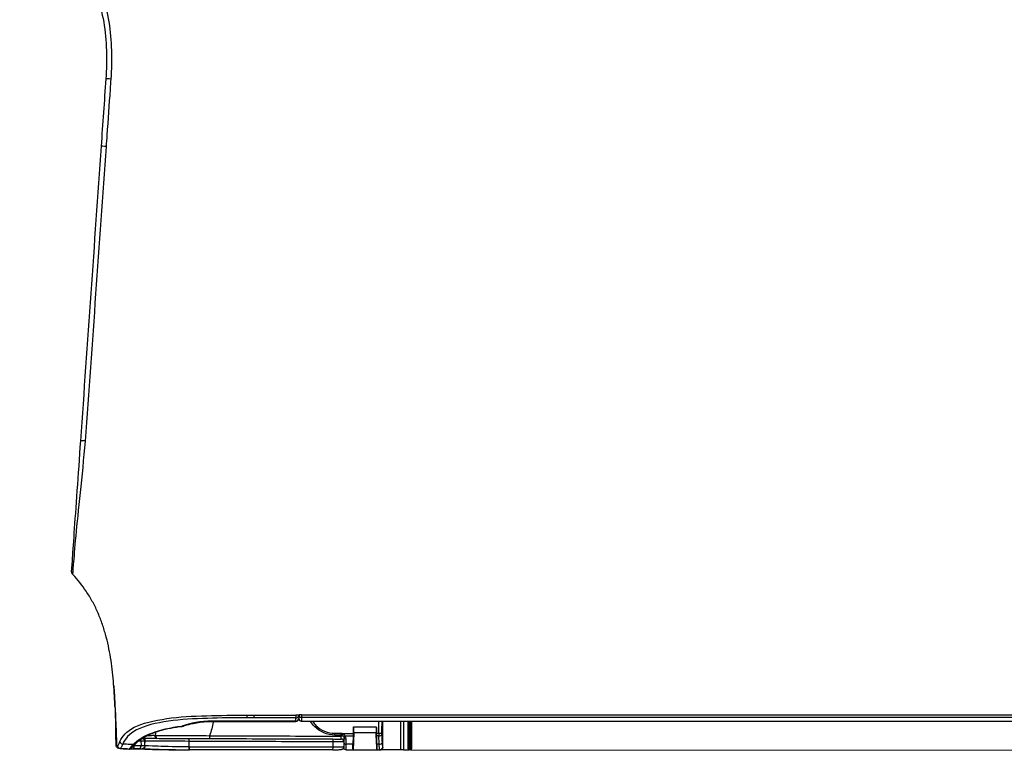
# Model space of a CAD drawing. Header units: millimetres. Extents: x -424979 to 718034, y -72486 to 344972.
# Tile 71 of 256: x 368811 to 369223, y 40235 to 40543. Entities that reach past the tile are written whole.
import ezdxf
from ezdxf import colors
from ezdxf.entities.mleader import LeaderData, LeaderLine
from ezdxf.math import Vec2, Vec3
from ezdxf.xclip import XClip

# ---------------------------------------------------------------- set-up
doc = ezdxf.new("R2010")
doc.units = ezdxf.units.MM
doc.header["$MEASUREMENT"] = 0
doc.header["$XCLIPFRAME"] = 0
doc.layers.add('0100_001_6_0_Nr_pióra__1', color=7, linetype='Continuous', lineweight=13)
doc.layers.add('IS_KLIM Opis_Średnice', color=7, linetype='Continuous', lineweight=9)
doc.layers.add('IS_KLIM_urządzenia', color=3, linetype='Continuous')
doc.layers.add('Rysunki i obrazki', color=7, linetype='Continuous')
picture_1 = doc.add_image_def('image6.tif', size_in_pixel=(4960, 3507))

# ---------------------------------------------------------------- blocks, each defined once
blk = doc.blocks.new('Rysunek_6_6', base_point=(-286891.41, 45461))
at = {"layer": '0100_001_6_0_Nr_pióra__1', "color": 7, "lineweight": 13}
image = blk.add_image(picture_1, insert=(-308193.9, 31055.98), size_in_units=(41994.67, 29692.6), rotation=-1.195405, dxfattribs=at)
image.set_boundary_path([(-0.5, -0.5), (4959.5, 3506.5)])
blk = doc.blocks.new('G$CFEA986A8')
at = {"layer": 'IS_KLIM_urządzenia', "linetype": 'Continuous'}
for p, q in [((902.57, 201.14), (563.89, 201.26)), ((902.37, 200.15), (902.37, 200.94)), ((902.57, 201.14), (902.77, 201.14)), ((902.57, 201.14), (902.57, 200.15)), ((903.79, 201.14), (902.77, 201.14)), ((902.77, 200.15), (902.77, 201.14)), ((902.97, 200.94), (902.97, 200.15)), ((908.45, 201.14), (907.89, 201.14)), ((912.52, 201.14), (908.47, 201.14)), ((912.52, 201.14), (912.37, 198.14)), ((912.55, 201.14), (912.52, 201.14)), ((913.83, 201.14), (912.55, 201.14)), ((914.13, 200.84), (914.13, 199.99)), ((902.37, 196.17), (902.37, 200.15)), ((902.57, 200.15), (902.57, 196.17)), ((902.77, 200.15), (902.57, 200.15)), ((902.78, 196.17), (902.77, 200.15)), ((902.97, 200.15), (902.98, 196.17)), ((908.01, 200.14), (908.41, 200.14)), ((912.56, 198.77), (912.59, 200.14)), ((912.59, 200.14), (913.83, 200.14)), ((913.83, 199.19), (913.83, 200.14)), ((914.13, 199.99), (914.13, 199.04)), ((921.53, 196.12), (921.53, 196.17)), ((921.53, 195.01), (921.53, 195.46))]:
    blk.add_line(p, q, dxfattribs=at)
at = {"layer": 'IS_KLIM_urządzenia', "linetype": 'Continuous', "extrusion": (0, 0, -1)}
for centre, radius, start, end in [((-902.57, 200.94), 0.2, 0.06, 90), ((-902.77, 200.94), 0.2, 90, 179.94), ((-913.83, 200.84), 0.3, 90, 180), ((-949.35, 200.44), 0.5, 357.7297, 89), ((-914.63, 199.19), 0.8, 328.4419, 0), ((-949.38, 199.62), 0.5, 270.2, 357.9509), ((-914.63, 199.04), 0.5, 328.4419, 360)]:
    blk.add_arc(centre, radius, start, end, dxfattribs=at)
at = {"layer": 'IS_KLIM_urządzenia', "linetype": 'Continuous', "extrusion": (1.00954e-06, -2.82004e-16, 1)}
blk.add_arc((953.43, 198.1, 0), 0.5, 336.3033, 1.7827, dxfattribs=at)
at = {"layer": 'IS_KLIM_urządzenia', "linetype": 'Continuous', "extrusion": (1.60164e-27, -6.12303e-17, -1)}
blk.add_arc((-921.53, 195.67), 0.5, 90, 180, dxfattribs=at)
at = {"layer": 'IS_KLIM_urządzenia', "linetype": 'Continuous'}
blk.add_arc((922.53, 195.67), 0.5, 90, 180, dxfattribs=at)
for centre, major_axis, ratio, start_param, end_param in [((907.89, 200.64), (0, -0.5), 0.996195, 3.141593, 4.711612), ((916.08, 200.61), (0, -0.5), 0.034873, 3.089201, 4.710644), ((941.09, 200.61), (0, -0.5), 0.034873, 3.089633, 4.710644), ((941.13, 200.61), (0, 0.5), 0.034873, 6.231234, 7.852245), ((949.95, 200.45), (0.009, -0.5), 0.86661, 3.141593, 4.730312), ((951.12, 200.47), (0.009, -0.5), 0.866632, 3.141593, 4.730968), ((951.61, 200.49), (-0.144, 0.479), 0.997743, 5.938151, 6.276421), ((953.13, 200.41), (0.026, 0.499), 0.9983, 4.780824, 6.283185), ((902.57, 200.15), (-0.2, 0), 0.005236, 4.712394, 6.283185), ((902.77, 200.15), (-0.2, 0), 0.005236, 3.141593, 4.712397), ((908.01, 199.89), (-0.499, -0.025), 0.499537, 4.687551, 6.182407), ((913.83, 199.99), (-0.3, 0), 0.500503, 3.141593, 4.742589), ((913.83, 199.04), (-0.3, 0), 0.500503, 3.141593, 4.742589), ((914.63, 199.71), (0.5, 0), 0.97477, 3.141593, 4.707041), ((914.65, 199.74), (-0.002, -0.5), 0.988846, 4.715581, 6.283185), ((916.08, 199.73), (-0.002, -0.5), 0.034879, 4.710765, 6.283185), ((941.17, 199.65), (-0.002, -0.5), 0.034879, 4.710765, 6.283185), ((946.76, 198.64), (0.002, 0.49), 0.738248, 4.644813, 6.283185), ((949.98, 199.62), (-0.002, -0.5), 0.86639, 4.745476, 5.27577), ((950.87, 199.75), (-0.375, 0.331), 0.874767, 5.323694, 7.085331), ((952.71, 199.67), (-0.457, 0.203), 0.909388, 3.595277, 5.050644), ((908.08, 198.46), (-0.499, -0.025), 0.499537, 4.687551, 6.182407), ((908.08, 198.21), (-0.5, 0), 0.001724, 4.74727, 6.195919), ((913.95, 198.62), (-0.256, -0.157), 0.454954, 3.141593, 4.474043), ((914.63, 198.74), (0.5, 0), 0.003693, 3.75529, 4.703662), ((914.41, 198.27), (0.084, 0.288), 0.033955, 0, 1.578937), ((914.63, 198.24), (0, -0.3), 0.034873, 3.141593, 4.710644), ((915.73, 198.24), (0, -0.3), 0.034873, 3.141593, 4.710644), ((921.53, 195.67), (-0.5, 0), 0.894842, 3.141593, 4.712389), ((922.53, 195.67), (0.5, 0), 0.910452, 1.566816, 3.141593), ((922.53, 195.67), (0, 0.5), 0.009623, 5.856747, 6.283185), ((937.19, 195.67), (0, 0.5), 0.010876, 5.85437, 6.283185), ((942.41, 196.53), (0.154, -0.476), 0.571177, 2.610999, 3.141593), ((942.41, 196.53), (-0.055, 0.497), 0.256635, 5.838948, 6.28321), ((921.53, 195.01), (-0.5, 0), 0.894842, 3.141593, 4.712389), ((921.53, 195.01), (-0.5, 0), 0.001524, 1.570796, 3.141593), ((922.53, 195.11), (0.5, 0), 0.910238, 1.566572, 3.141593), ((922.53, 195.11), (0.5, 0), 0.001837, 3.141593, 4.717362), ((922.53, 195.11), (0.001, 0.5), 0.004977, 4.710563, 5.856245), ((954.69, 84.17), (-0.998, 0.07), 0.023762, 1.636562, 3.141593)]:
    blk.add_ellipse(centre, major_axis=major_axis, ratio=ratio, start_param=start_param, end_param=end_param, dxfattribs=at)
at = {"layer": 'IS_KLIM_urządzenia', "linetype": 'Continuous', "extrusion": (0, 0, -1)}
for centre, major_axis, ratio, start_param, end_param in [((912.44, 199.14), (-0.11, -2), 0.052397, 3.13883, 4.18571), ((913.83, 199.14), (0, -2), 0.005231, 2.094713, 3.141593)]:
    blk.add_ellipse(centre, major_axis=major_axis, ratio=ratio, start_param=start_param, end_param=end_param, dxfattribs=at)
at = {"layer": 'IS_KLIM_urządzenia', "linetype": 'Continuous'}
for points, degree in [([(903.79, 201.14), (903.95, 201.14), (904.1, 201.14), (904.26, 201.14)], 3), ([(903.79, 196.17), (903.79, 197.83), (903.79, 199.49), (903.79, 201.14)], 3), ([(904.26, 201.14), (904.26, 199.49), (904.26, 197.83), (904.26, 196.17)], 3), ([(907.88, 201.14), (907.89, 201.14), (907.89, 201.14), (907.89, 201.14)], 3), ([(908.47, 201.14), (908.46, 201.14), (908.45, 201.14), (908.45, 201.14)], 3), ([(908.62, 198.14), (908.57, 199.14), (908.52, 200.14), (908.47, 201.14)], 3), ([(916.08, 201.11), (924.42, 201.11), (932.75, 201.11), (941.09, 201.11)], 3), ([(951.64, 200.99), (951.56, 200.97), (951.29, 200.69), (950.89, 200.21)], 3), ([(951.53, 200.98), (951.42, 200.97), (951.28, 200.97), (951.11, 200.97)], 3), ([(951.65, 200.98), (951.47, 200.97)], 1), ([(951.65, 200.99), (951.65, 200.99), (951.64, 200.99), (951.64, 200.99)], 3), ([(951.87, 200.98), (951.87, 200.98), (951.87, 200.98), (951.87, 200.98)], 3), ([(951.88, 200.98), (952.37, 200.96), (952.87, 200.93), (953.37, 200.9)], 3), ([(952.73, 200.13), (952.95, 200.65), (953.08, 200.92), (953.16, 200.91)], 3), ([(953.38, 200.9), (953.63, 200.89), (953.84, 200.67), (953.85, 200.42)], 3), ([(907.4, 200.64), (907.39, 200.64), (907.39, 200.64), (907.39, 200.64)], 3), ([(907.39, 200.64), (907.39, 199.15), (907.39, 197.66), (907.39, 196.17)], 3), ([(908.41, 200.14), (908.42, 199.66), (908.43, 199.17), (908.44, 198.69)], 3), ([(914.13, 200.54), (914.13, 200.36), (914.13, 200.17), (914.13, 199.99)], 3), ([(914.65, 199.24), (914.64, 199.24), (914.63, 199.24), (914.63, 199.23)], 3), ([(916.07, 199.74), (916.07, 200.03), (916.07, 200.32), (916.07, 200.62)], 3), ([(941.07, 200.62), (941.08, 200.62), (941.1, 200.62), (941.11, 200.62)], 3), ([(950.89, 200.21), (949.55, 198.7), (946.42, 197.44), (942.41, 196.99)], 3), ([(948.85, 200.42), (948.86, 200.19), (948.87, 199.97), (948.87, 199.74)], 3), ([(948.88, 199.6), (948.88, 199.6), (949.11, 199.6), (949.55, 199.6)], 3), ([(949.55, 199.6), (949.68, 199.6), (949.82, 199.6), (949.95, 199.6)], 3), ([(953.63, 200.42), (953.55, 200.42), (953.42, 200.17), (953.2, 199.67)], 3), ([(953.78, 200.42), (953.74, 200.42), (953.73, 200.42), (953.63, 200.42)], 3), ([(907.58, 196.17), (907.58, 196.85), (907.59, 197.53), (907.59, 198.21)], 3), ([(908.07, 198.21), (908.07, 197.53), (908.07, 196.85), (908.07, 196.17)], 3), ([(908.46, 198.19), (908.33, 198.19), (908.2, 198.2), (908.07, 198.21)], 3), ([(908.08, 198.71), (908.2, 198.7), (908.32, 198.69), (908.44, 198.69)], 3), ([(914.4, 198.27), (913.78, 198.27), (913.16, 198.27), (912.54, 198.27)], 3), ([(912.56, 198.77), (913.02, 198.77), (913.48, 198.77), (913.94, 198.77)], 3), ([(914.13, 198.74), (914.13, 198.82), (914.13, 198.91), (914.13, 198.98)], 3), ([(914.62, 198.24), (914.55, 198.24), (914.47, 198.25), (914.4, 198.27)], 3), ([(914.49, 198.56), (914.54, 198.54), (914.59, 198.54), (914.63, 198.54)], 3), ([(936.94, 196.3), (937.09, 197.09), (937.3, 197.88), (937.59, 198.66)], 3), ([(937.59, 198.66), (937.59, 198.66), (937.59, 198.66), (937.59, 198.66)], 3), ([(947, 198.6), (946.98, 198.42), (946.96, 198.23), (946.95, 198.04)], 3), ([(947.09, 198.59), (947.05, 198.6), (947.01, 198.6), (946.96, 198.61)], 3), ([(953.9, 198.93), (953.92, 198.4), (953.94, 197.87), (953.95, 197.34)], 3), ([(772.5, 196.17), (822.17, 196.17), (871.85, 196.17), (921.53, 196.17)], 3), ([(922.03, 195.11), (922.03, 195.29), (922.03, 195.48), (922.03, 195.67)], 3), ([(942.26, 197.01), (940.8, 196.54), (939.06, 196.17), (937.19, 196.17)], 3), ([(937.19, 196.13), (939.13, 196.13), (940.91, 196.5), (942.41, 196.99)], 3), ([(942.26, 197.01), (941.32, 196.71), (940.35, 196.47), (939.34, 196.33)], 3), ([(954.08, 193.57), (954.03, 194.82), (953.99, 196.07), (953.96, 197.32)], 3), ([(922.03, 195.1), (922.03, 195.07), (922.03, 195.04), (922.03, 195.01)], 3), ([(922.53, 195.56), (924.95, 195.55), (927.37, 195.55), (929.79, 195.53)], 3), ([(929.79, 195.08), (927.37, 195.09), (924.95, 195.1), (922.53, 195.1)], 3), ([(929.79, 195.53), (929.79, 195.45), (929.79, 195.27), (929.79, 195.08)], 3), ([(929.79, 195.53), (930.21, 195.53), (930.63, 195.53), (931.05, 195.53)], 3), ([(931.05, 195.07), (931.04, 195.07), (931.03, 195.07), (931.02, 195.07)], 3), ([(954.08, 193.57), (954.08, 193.49), (954.09, 193.42), (954.09, 193.34)], 3), ([(957.65, 175.95), (957.61, 176.03), (957.57, 176.11), (957.53, 176.2)], 3), ([(961.41, 170.57), (961.6, 170.37), (961.7, 170.09), (961.68, 169.81)], 3), ([(959.21, 147.27), (958, 130.15), (956.79, 113.02), (955.58, 95.9)], 3), ([(956.51, 95.85), (957.7, 112.97), (958.9, 130.09), (960.1, 147.21)], 3), ([(955.58, 95.9), (956.08, 95.86), (956.51, 95.84), (956.51, 95.85)], 3), ([(955.68, 84.1), (955.96, 88.01), (956.23, 91.93), (956.51, 95.85)], 3)]:
    blk.add_open_spline(points, degree=degree, dxfattribs=at)
for points, knots in [([(904.26, 201.14), (905.3, 201.14), (906.35, 201.14), (907.41, 201.14), (907.42, 201.14), (907.59, 201.14), (907.74, 201.14), (907.88, 201.14)], [0, 0, 0, 0, 0.863472, 0.863472, 0.877231, 0.877231, 1, 1, 1, 1]), ([(907.39, 200.64), (907.39, 200.7), (907.4, 200.75), (907.43, 200.86), (907.46, 200.91), (907.53, 201), (907.57, 201.04), (907.67, 201.09), (907.72, 201.12), (907.81, 201.14), (907.85, 201.14), (907.88, 201.14)], [0, 0, 0, 0, 0.21439, 0.21439, 0.428764, 0.428764, 0.643392, 0.643392, 0.858543, 0.858543, 1, 1, 1, 1]), ([(907.89, 201.14), (907.91, 201.14), (907.92, 201.1), (907.95, 200.95), (907.96, 200.84), (907.99, 200.55), (908, 200.35), (908.01, 200.14)], [0, 0, 0, 0, 0.323073, 0.323073, 0.646292, 0.646292, 1, 1, 1, 1]), ([(908.41, 200.14), (908.41, 200.33), (908.4, 200.51), (908.41, 200.8), (908.41, 200.92), (908.42, 201.09), (908.44, 201.14), (908.45, 201.14)], [0, 0, 0, 0, 0.320954, 0.320954, 0.641904, 0.641904, 1, 1, 1, 1]), ([(916.08, 201.11), (915.92, 201.11), (915.58, 201.11), (915.09, 201.1), (914.76, 201.08), (914.6, 201.05), (914.48, 201.03), (914.36, 200.97), (914.25, 200.87), (914.17, 200.73), (914.13, 200.61), (914.14, 200.54), (914.14, 200.54)], [0, 0, 0, 0, 0.161926, 0.367066, 0.579486, 0.703061, 0.770747, 0.816557, 0.869414, 0.929709, 0.994845, 1, 1, 1, 1]), ([(948.84, 201.02), (948.83, 201.02), (948.3, 201.03), (947.14, 201.07), (945.21, 201.1), (943.52, 201.11), (942.31, 201.11), (941.7, 201.11), (941.39, 201.11), (941.22, 201.11), (941.13, 201.11), (941.09, 201.11)], [0, 0, 0, 0, 0.004945, 0.253708, 0.502472, 0.751236, 0.875618, 0.937809, 0.968905, 0.984452, 1, 1, 1, 1]), ([(949.34, 200.94), (949.35, 200.94), (948.46, 200.96), (945.43, 201.07), (943.32, 201.12), (941.13, 201.11)], [0, 0, 0, 0, 0.5, 0.5, 1, 1, 1, 1]), ([(948.84, 201.02), (949.2, 201), (949.92, 200.98), (950.51, 200.96), (950.78, 200.96), (950.82, 200.96)], [0, 0, 0, 0, 0.463265, 0.920562, 1, 1, 1, 1]), ([(949.94, 200.95), (949.78, 200.94), (949.65, 200.94), (949.41, 200.94), (949.34, 200.94), (949.34, 200.94)], [0, 0, 0, 0, 0.405495, 0.405495, 1, 1, 1, 1]), ([(951.11, 200.97), (951.05, 200.97), (951, 200.97), (950.61, 200.96), (950.27, 200.95), (949.94, 200.95)], [0, 0, 0, 0, 0.140287, 0.140287, 1, 1, 1, 1]), ([(951.47, 200.97), (951.44, 200.96), (951.35, 200.93), (951.24, 200.85), (951.05, 200.69), (950.79, 200.42), (950.54, 200.13), (950.49, 200.07)], [0, 0, 0, 0, 0.055654, 0.152218, 0.398919, 0.883415, 1, 1, 1, 1]), ([(951.3, 200.97), (951.33, 200.97), (951.36, 200.97), (951.43, 200.97), (951.47, 200.97), (951.52, 200.97), (951.53, 200.98), (951.53, 200.98)], [0, 0, 0, 0, 0.196485, 0.196485, 0.598241, 0.598241, 1, 1, 1, 1]), ([(953.16, 200.91), (952.82, 200.93), (952.49, 200.95), (951.99, 200.98), (951.82, 200.98), (951.65, 200.99)], [0, 0, 0, 0, 0.665624, 0.665624, 1, 1, 1, 1]), ([(953.16, 200.91), (953.26, 200.91), (953.27, 200.91), (953.35, 200.9), (953.38, 200.9), (953.38, 200.9)], [0, 0, 0, 0, 0.500965, 0.500965, 1, 1, 1, 1]), ([(907.51, 199.89), (907.5, 200.05), (907.49, 200.2), (907.47, 200.42), (907.45, 200.5), (907.43, 200.61), (907.41, 200.64), (907.4, 200.64)], [0, 0, 0, 0, 0.353543, 0.353543, 0.676789, 0.676789, 1, 1, 1, 1]), ([(907.58, 198.46), (907.57, 198.71), (907.56, 198.96), (907.53, 199.44), (907.52, 199.66), (907.51, 199.89)], [0, 0, 0, 0, 0.522709, 0.522709, 1, 1, 1, 1]), ([(908.01, 200.14), (908.02, 199.85), (908.04, 199.56), (908.06, 199.09), (908.07, 198.9), (908.08, 198.71)], [0, 0, 0, 0, 0.604042, 0.604042, 1, 1, 1, 1]), ([(916.07, 200.62), (915.94, 200.62), (915.82, 200.61), (915.48, 200.61), (915.27, 200.61), (914.89, 200.6), (914.71, 200.59), (914.43, 200.58), (914.32, 200.57), (914.17, 200.56), (914.13, 200.55), (914.13, 200.54)], [0, 0, 0, 0, 0.119883, 0.119883, 0.339691, 0.339691, 0.55974, 0.55974, 0.779888, 0.779888, 1, 1, 1, 1]), ([(914.16, 199.74), (914.19, 199.74), (914.26, 199.74), (914.47, 199.74), (914.61, 199.74), (914.94, 199.74), (915.13, 199.74), (915.57, 199.74), (915.82, 199.74), (916.07, 199.74)], [0, 0, 0, 0, 0.243193, 0.243193, 0.486385, 0.486385, 0.729578, 0.729578, 1, 1, 1, 1]), ([(914.63, 199.23), (914.63, 199.21), (914.63, 199.19), (914.63, 199.13), (914.63, 199.09), (914.63, 199.01), (914.63, 198.96), (914.63, 198.85), (914.63, 198.8), (914.63, 198.74)], [0, 0, 0, 0, 0.251437, 0.251437, 0.502865, 0.502865, 0.754279, 0.754279, 1, 1, 1, 1]), ([(916.08, 199.23), (915.89, 199.24), (915.71, 199.24), (915.38, 199.24), (915.24, 199.24), (914.99, 199.24), (914.89, 199.24), (914.73, 199.24), (914.67, 199.24), (914.65, 199.24)], [0, 0, 0, 0, 0.270422, 0.270422, 0.513615, 0.513615, 0.756808, 0.756808, 1, 1, 1, 1]), ([(941.07, 200.62), (940.74, 200.62), (940.4, 200.62), (938.74, 200.62), (937.41, 200.62), (930.74, 200.62), (925.41, 200.62), (918.74, 200.62), (917.4, 200.62), (916.07, 200.62)], [0, 0, 0, 0, 0.039967, 0.039967, 0.199835, 0.199835, 0.839306, 0.839306, 1, 1, 1, 1]), ([(916.07, 199.74), (916.4, 199.73), (916.73, 199.73), (918.4, 199.73), (919.73, 199.72), (926.39, 199.7), (931.72, 199.68), (938.42, 199.66), (939.78, 199.65), (941.15, 199.65)], [0, 0, 0, 0, 0.039838, 0.039838, 0.199192, 0.199192, 0.836607, 0.836607, 1, 1, 1, 1]), ([(941.17, 199.15), (940.83, 199.15), (940.5, 199.15), (938.83, 199.16), (937.5, 199.16), (930.84, 199.18), (925.51, 199.2), (918.81, 199.22), (917.45, 199.23), (916.08, 199.23)], [0, 0, 0, 0, 0.039838, 0.039838, 0.199192, 0.199192, 0.836607, 0.836607, 1, 1, 1, 1]), ([(931.05, 195.53), (933.36, 195.52), (935.66, 195.57), (940.26, 195.7), (942.58, 195.82), (946.89, 196.44), (948.95, 196.94), (951.65, 198.37), (952.34, 199.25), (952.73, 200.13)], [0, 0, 0, 0, 0.25, 0.25, 0.5, 0.5, 0.75, 0.75, 1, 1, 1, 1]), ([(953.2, 199.67), (952.8, 198.78), (952.09, 197.91), (949.34, 196.5), (947.25, 196), (942.85, 195.37), (940.48, 195.24), (935.77, 195.12), (933.41, 195.07), (931.05, 195.07)], [0, 0, 0, 0, 0.25, 0.25, 0.5, 0.5, 0.75, 0.75, 1, 1, 1, 1]), ([(937.59, 198.66), (937.59, 198.72), (937.59, 198.77), (937.59, 198.88), (937.59, 198.93), (937.59, 199.02), (937.58, 199.05), (937.58, 199.11), (937.58, 199.14), (937.58, 199.15), (937.58, 199.16), (937.58, 199.16), (937.58, 199.16), (937.58, 199.16)], [0, 0, 0, 0, 0.215384, 0.215384, 0.430768, 0.430768, 0.646164, 0.646164, 0.861588, 0.861588, 0.968092, 0.968092, 1, 1, 1, 1]), ([(941.11, 200.62), (941.11, 200.6), (941.11, 200.58), (941.13, 200.26), (941.14, 199.95), (941.15, 199.65)], [0, 0, 0, 0, 0.050907, 0.050907, 1, 1, 1, 1]), ([(941.11, 200.62), (943.18, 200.61), (945.18, 200.56), (948.02, 200.45), (948.85, 200.42), (948.85, 200.42)], [0, 0, 0, 0, 0.5, 0.5, 1, 1, 1, 1]), ([(941.15, 199.65), (943.21, 199.64), (945.21, 199.62), (948.05, 199.61), (948.88, 199.6), (948.88, 199.6)], [0, 0, 0, 0, 0.5, 0.5, 1, 1, 1, 1]), ([(948.92, 199.12), (948.52, 199.12), (947.86, 199.12), (945.48, 199.13), (943.36, 199.14), (941.17, 199.15)], [0, 0, 0, 0, 0.365319, 0.365319, 1, 1, 1, 1]), ([(950.4, 200.02), (950.34, 199.94), (950.05, 199.6), (949.22, 199.02), (947.89, 198.34), (946.25, 197.76), (944.39, 197.32), (942.98, 197.08), (942.2, 197.02), (942.12, 197.01)], [0, 0, 0, 0, 0.063833, 0.253259, 0.439583, 0.622959, 0.803555, 0.981106, 1, 1, 1, 1]), ([(946.96, 198.61), (946.96, 198.63), (946.96, 198.65), (946.96, 198.69), (946.95, 198.71), (946.95, 198.77), (946.94, 198.81), (946.93, 198.9), (946.91, 198.95), (946.88, 199.03), (946.86, 199.06), (946.82, 199.11), (946.8, 199.12), (946.77, 199.13), (946.77, 199.13), (946.76, 199.13)], [0, 0, 0, 0, 0.079375, 0.079375, 0.152142, 0.152142, 0.308093, 0.308093, 0.533795, 0.533795, 0.744603, 0.744603, 0.955402, 0.955402, 1, 1, 1, 1]), ([(948.85, 200.42), (948.85, 200.42), (948.93, 200.42), (949.2, 200.42), (949.34, 200.43), (949.52, 200.43)], [0, 0, 0, 0, 0.594507, 0.594507, 1, 1, 1, 1]), ([(948.85, 200.42), (948.86, 200.2), (948.87, 199.99), (948.88, 199.72), (948.88, 199.66), (948.88, 199.6)], [0, 0, 0, 0, 0.787839, 0.787839, 1, 1, 1, 1]), ([(948.9, 198.92), (948.9, 199.03), (948.9, 199.14), (948.89, 199.41), (948.88, 199.57), (948.87, 199.78), (948.87, 199.84), (948.87, 199.9)], [0, 0, 0, 0, 0.306223, 0.306223, 0.782025, 0.782025, 1, 1, 1, 1]), ([(948.87, 199.88), (948.87, 199.82), (948.87, 199.77), (948.88, 199.57), (948.89, 199.41), (948.9, 199.14), (948.9, 199.03), (948.9, 198.92)], [0, 0, 0, 0, 0.200661, 0.200661, 0.688787, 0.688787, 1, 1, 1, 1]), ([(948.9, 198.9), (948.9, 198.95), (948.9, 199), (948.89, 199.17), (948.89, 199.28), (948.88, 199.46), (948.88, 199.53), (948.88, 199.59), (948.88, 199.6), (948.88, 199.6)], [0, 0, 0, 0, 0.111069, 0.111069, 0.444253, 0.444253, 0.778253, 0.778253, 1, 1, 1, 1]), ([(948.89, 199.29), (948.89, 199.28), (948.89, 199.28), (948.89, 199.17), (948.9, 199.05), (948.9, 198.92)], [0, 0, 0, 0, 0.062899, 0.062899, 1, 1, 1, 1]), ([(949.52, 200.43), (949.68, 200.43), (949.85, 200.44), (950.24, 200.44), (950.46, 200.45), (950.68, 200.45)], [0, 0, 0, 0, 0.427577, 0.427577, 1, 1, 1, 1]), ([(949.55, 199.6), (949.54, 199.67), (949.54, 199.74), (949.53, 200.01), (949.52, 200.22), (949.52, 200.43)], [0, 0, 0, 0, 0.242772, 0.242772, 1, 1, 1, 1]), ([(950.89, 200.21), (951.29, 200.19), (951.68, 200.18), (952.3, 200.15), (952.51, 200.14), (952.73, 200.13)], [0, 0, 0, 0, 0.64643, 0.64643, 1, 1, 1, 1]), ([(954.28, 189.89), (954.28, 189.89), (954.28, 189.9), (954.27, 190.02), (954.23, 190.6), (954.14, 191.94), (954.03, 194.22), (953.91, 197.18), (953.82, 199.32), (953.78, 200.42)], [0, 0, 0, 0, 0.003556, 0.013419, 0.063305, 0.179289, 0.407722, 0.697868, 1, 1, 1, 1]), ([(953.85, 200.42), (953.85, 200.42), (953.85, 200.42), (953.85, 200.42), (953.82, 200.42), (953.79, 200.42), (953.79, 200.42), (953.79, 200.42)], [0, 0, 0, 0, 0.184418, 0.184418, 0.99996, 0.99996, 1, 1, 1, 1]), ([(953.85, 200.35), (953.85, 200.35), (953.85, 200.34), (953.85, 200.28), (953.86, 200.2), (953.87, 199.99), (953.87, 199.86), (953.88, 199.58), (953.89, 199.42), (953.9, 199.15), (953.9, 199.04), (953.9, 198.93)], [0, 0, 0, 0, 0.028642, 0.028642, 0.295178, 0.295178, 0.560807, 0.560807, 0.826045, 0.826045, 1, 1, 1, 1]), ([(907.58, 198.46), (907.58, 198.45), (907.58, 198.45), (907.58, 198.41), (907.58, 198.37), (907.59, 198.3), (907.59, 198.25), (907.59, 198.21)], [0, 0, 0, 0, 0.085637, 0.085637, 0.50049, 0.50049, 1, 1, 1, 1]), ([(908.07, 198.21), (908.07, 198.21), (908.07, 198.22), (908.07, 198.3), (908.07, 198.39), (908.07, 198.54), (908.08, 198.61), (908.08, 198.68), (908.08, 198.7), (908.08, 198.71)], [0, 0, 0, 0, 0.016895, 0.016895, 0.500026, 0.500026, 0.914477, 0.914477, 1, 1, 1, 1]), ([(908.44, 198.69), (908.44, 198.59), (908.45, 198.48), (908.46, 198.31), (908.46, 198.25), (908.46, 198.19)], [0, 0, 0, 0, 0.648219, 0.648219, 1, 1, 1, 1]), ([(908.46, 198.19), (908.46, 198.17), (908.46, 198.16), (908.48, 197.81), (908.5, 197.48), (908.52, 197.14)], [0, 0, 0, 0, 0.042191, 0.042191, 1, 1, 1, 1]), ([(908.52, 197.14), (908.51, 197.26), (908.51, 197.37), (908.5, 197.58), (908.5, 197.68), (908.49, 197.86), (908.49, 197.93), (908.5, 198.05), (908.5, 198.09), (908.51, 198.13), (908.51, 198.14), (908.52, 198.14)], [0, 0, 0, 0, 0.215427, 0.215427, 0.43087, 0.43087, 0.646084, 0.646084, 0.860997, 0.860997, 1, 1, 1, 1]), ([(908.52, 198.14), (909.18, 198.14), (909.85, 198.14), (910.52, 198.14), (910.53, 198.14), (911.18, 198.14), (911.83, 198.14), (912.48, 198.14)], [0, 0, 0, 0, 0.504617, 0.504617, 0.508808, 0.508808, 1, 1, 1, 1]), ([(912.48, 197.14), (912.49, 197.48), (912.51, 197.81), (912.53, 198.18), (912.53, 198.23), (912.54, 198.27)], [0, 0, 0, 0, 0.885108, 0.885108, 1, 1, 1, 1]), ([(912.48, 198.14), (912.48, 198.14), (912.49, 198.12), (912.5, 198.05), (912.5, 197.99), (912.5, 197.85), (912.5, 197.77), (912.5, 197.58), (912.49, 197.47), (912.48, 197.29), (912.48, 197.22), (912.48, 197.14)], [0, 0, 0, 0, 0.215444, 0.215444, 0.430943, 0.430943, 0.645652, 0.645652, 0.859614, 0.859614, 1, 1, 1, 1]), ([(912.54, 198.27), (912.54, 198.38), (912.55, 198.5), (912.55, 198.66), (912.55, 198.72), (912.56, 198.77)], [0, 0, 0, 0, 0.645591, 0.645591, 1, 1, 1, 1]), ([(913.94, 198.77), (913.98, 198.69), (914.02, 198.61), (914.12, 198.47), (914.18, 198.41), (914.3, 198.32), (914.35, 198.29), (914.4, 198.27)], [0, 0, 0, 0, 0.40011, 0.40011, 0.760145, 0.760145, 1, 1, 1, 1]), ([(914.49, 198.56), (914.46, 198.57), (914.43, 198.58), (914.36, 198.62), (914.32, 198.65), (914.26, 198.7), (914.24, 198.73), (914.22, 198.76), (914.21, 198.77), (914.21, 198.78)], [0, 0, 0, 0, 0.256779, 0.256779, 0.615768, 0.615768, 0.927089, 0.927089, 1, 1, 1, 1]), ([(915.72, 198.24), (915.52, 198.24), (915.32, 198.24), (914.96, 198.24), (914.79, 198.24), (914.62, 198.24)], [0, 0, 0, 0, 0.545123, 0.545123, 1, 1, 1, 1]), ([(937.59, 198.66), (937.25, 198.66), (936.92, 198.66), (935.26, 198.67), (933.92, 198.67), (927.26, 198.7), (921.92, 198.72), (915.94, 198.74), (915.28, 198.74), (914.63, 198.74)], [0, 0, 0, 0, 0.043508, 0.043508, 0.217737, 0.217737, 0.914651, 0.914651, 1, 1, 1, 1]), ([(914.63, 198.54), (914.83, 198.54), (915.03, 198.54), (915.4, 198.54), (915.57, 198.54), (915.73, 198.54)], [0, 0, 0, 0, 0.545123, 0.545123, 1, 1, 1, 1]), ([(919.6, 196.19), (919.44, 196.43), (919.25, 196.66), (918.18, 197.73), (916.97, 198.24), (915.72, 198.24)], [0, 0, 0, 0, 0.192531, 0.192531, 1, 1, 1, 1]), ([(915.73, 198.54), (917.05, 198.54), (918.35, 198), (919.54, 196.8), (919.78, 196.5), (919.98, 196.17)], [0, 0, 0, 0, 0.772238, 0.772238, 1, 1, 1, 1]), ([(947, 198.61), (945.56, 198.61), (943.97, 198.62), (940.8, 198.64), (939.2, 198.65), (937.59, 198.66)], [0, 0, 0, 0, 0.5, 0.5, 1, 1, 1, 1]), ([(947.12, 198.6), (947.11, 198.6), (947.11, 198.6), (947.1, 198.6), (947.1, 198.6), (947.09, 198.6), (947.09, 198.6), (947.09, 198.6), (947.09, 198.6), (947.09, 198.59), (947.09, 198.59), (947.09, 198.59), (947.09, 198.59), (947.09, 198.59)], [0, 0, 0, 0, 0.615634, 0.615634, 0.835116, 0.835116, 0.937229, 0.937229, 0.970666, 0.970666, 0.991316, 0.991316, 1, 1, 1, 1]), ([(948.34, 198.61), (948.2, 198.61), (948.06, 198.61), (947.67, 198.6), (947.43, 198.6), (947.12, 198.6)], [0, 0, 0, 0, 0.367139, 0.367139, 1, 1, 1, 1]), ([(953.96, 197.32), (953.96, 197.33), (953.96, 197.35), (953.95, 197.46), (953.95, 197.55), (953.94, 197.71), (953.94, 197.79), (953.94, 197.89), (953.94, 197.92), (953.94, 197.94)], [0, 0, 0, 0, 0.073533, 0.073533, 0.446951, 0.446951, 0.819136, 0.819136, 1, 1, 1, 1]), ([(953.96, 197.32), (953.96, 197.33), (953.96, 197.35), (953.95, 197.46), (953.95, 197.55), (953.94, 197.71), (953.94, 197.79), (953.94, 197.89), (953.94, 197.92), (953.94, 197.94)], [0, 0, 0, 0, 0.073549, 0.073549, 0.446953, 0.446953, 0.819124, 0.819124, 1, 1, 1, 1]), ([(953.96, 197.32), (953.96, 197.33), (953.96, 197.35), (953.95, 197.46), (953.95, 197.55), (953.94, 197.71), (953.94, 197.79), (953.94, 197.89), (953.94, 197.92), (953.94, 197.94)], [0, 0, 0, 0, 0.07355, 0.07355, 0.446954, 0.446954, 0.819125, 0.819125, 1, 1, 1, 1]), ([(921.53, 196.12), (921.36, 196.12), (921.19, 196.12), (919.69, 196.12), (918.36, 196.12), (911.69, 196.12), (906.36, 196.12), (879.69, 196.12), (858.36, 196.12), (815.52, 196.12), (794.01, 196.12), (772.5, 196.12)], [0, 0, 0, 0, 0.003355, 0.003355, 0.030195, 0.030195, 0.137556, 0.137556, 0.566999, 0.566999, 1, 1, 1, 1]), ([(912.48, 197.14), (911.81, 197.14), (911.14, 197.14), (909.82, 197.14), (909.17, 197.14), (908.52, 197.14)], [0, 0, 0, 0, 0.504597, 0.504597, 1, 1, 1, 1]), ([(921.53, 195.46), (921.53, 195.61), (921.53, 195.76), (921.53, 195.98), (921.53, 196.05), (921.53, 196.12)], [0, 0, 0, 0, 0.674854, 0.674854, 1, 1, 1, 1]), ([(937.19, 196.17), (933.26, 196.17), (929.32, 196.17), (924.43, 196.17), (923.48, 196.17), (922.53, 196.17)], [0, 0, 0, 0, 0.804889, 0.804889, 1, 1, 1, 1]), ([(922.53, 196.13), (922.53, 195.99), (922.53, 195.85), (922.53, 195.66), (922.53, 195.61), (922.53, 195.56)], [0, 0, 0, 0, 0.728288, 0.728288, 1, 1, 1, 1]), ([(922.53, 196.13), (922.69, 196.13), (922.86, 196.13), (924.36, 196.13), (925.69, 196.13), (930.41, 196.13), (933.8, 196.13), (937.19, 196.13)], [0, 0, 0, 0, 0.033958, 0.033958, 0.30672, 0.30672, 1, 1, 1, 1]), ([(772.5, 195.46), (778.46, 195.46), (784.43, 195.46), (834.1, 195.46), (877.81, 195.46), (921.53, 195.46)], [0, 0, 0, 0, 0.120088, 0.120088, 1, 1, 1, 1]), ([(917.32, 195.01), (917.22, 195.01), (917.12, 195.01), (911.69, 195.01), (906.36, 195.01), (879.69, 195.01), (858.36, 195.01), (815.52, 195.01), (794.01, 195.01), (772.5, 195.01)], [0, 0, 0, 0, 0.002026, 0.002026, 0.112505, 0.112505, 0.554422, 0.554422, 1, 1, 1, 1]), ([(921.53, 195.01), (921.36, 195.01), (921.19, 195.01), (919.79, 195.01), (918.56, 195.01), (917.32, 195.01)], [0, 0, 0, 0, 0.118862, 0.118862, 1, 1, 1, 1]), ([(931.02, 195.07), (930.61, 195.07), (930.2, 195.07), (929.79, 195.08), (929.79, 195.08), (929.79, 195.08)], [0, 0, 0, 0, 0.999951, 0.999951, 1, 1, 1, 1]), ([(931.05, 195.53), (931.05, 195.5), (931.05, 195.46), (931.05, 195.41), (931.05, 195.4), (931.05, 195.34), (931.05, 195.29), (931.05, 195.19), (931.05, 195.13), (931.05, 195.07)], [0, 0, 0, 0, 0.339646, 0.339646, 0.410746, 0.410746, 0.705373, 0.705373, 1, 1, 1, 1]), ([(954.08, 193.57), (954.09, 193.47), (954.15, 191.99), (954.3, 189.13), (954.78, 185.02), (955.5, 181.64), (956.33, 179), (957.09, 177.07), (958, 175.22), (959.36, 172.98), (960.56, 171.47), (961.41, 170.57)], [0, 0, 0, 0, 0.012305, 0.179842, 0.347379, 0.514916, 0.598685, 0.682453, 0.766222, 0.84999, 1, 1, 1, 1]), ([(961.41, 170.57), (961.41, 170.57), (961.37, 169.97), (961.19, 167.65), (961.06, 165.95), (960.67, 161.68), (960.4, 159.11), (959.8, 153.41), (959.5, 150.38), (959.21, 147.27)], [0, 0, 0, 0, 0.250123, 0.250123, 0.500082, 0.500082, 0.750041, 0.750041, 1, 1, 1, 1]), ([(960.1, 147.21), (960.31, 150.21), (960.51, 153.15), (960.9, 158.69), (961.08, 161.2), (961.37, 165.35), (961.48, 167), (961.64, 169.24), (961.68, 169.81), (961.68, 169.81)], [0, 0, 0, 0, 0.25, 0.25, 0.5, 0.5, 0.75, 0.75, 1, 1, 1, 1]), ([(959.21, 147.27), (959.32, 147.27), (959.43, 147.26), (959.63, 147.24), (959.72, 147.24), (959.88, 147.23), (959.95, 147.22), (960.04, 147.21), (960.07, 147.21), (960.09, 147.21), (960.1, 147.21), (960.1, 147.21)], [0, 0, 0, 0, 0.230435, 0.230435, 0.460869, 0.460869, 0.691304, 0.691304, 0.881057, 0.881057, 1, 1, 1, 1]), ([(959.21, 147.27), (959.21, 147.27), (959.21, 147.27), (959.21, 147.27), (959.21, 147.27), (959.21, 147.27)], [0, 0, 0, 0, 0.629495, 0.629495, 1, 1, 1, 1]), ([(955.58, 95.9), (955.58, 95.9), (955.58, 95.9), (955.53, 95.23), (955.49, 94.57), (955.25, 91.24), (955.06, 88.58), (954.84, 85.33), (954.79, 84.73), (954.75, 84.14)], [0, 0, 0, 0, 0.000005, 0.000005, 0.169628, 0.169628, 0.84812, 0.84812, 1, 1, 1, 1]), ([(954.75, 84.14), (954.63, 82.47), (954.61, 80.8), (954.69, 77.48), (954.82, 75.82), (955.37, 72.52), (955.81, 70.89), (957.03, 67.83), (957.82, 66.37), (960.23, 62.03), (961.84, 59.14), (964.54, 53.15), (965.62, 50.05), (966.3, 46.78)], [0, 0, 0, 0, 0.125, 0.125, 0.25, 0.25, 0.375, 0.375, 0.5, 0.5, 0.75, 0.75, 1, 1, 1, 1]), ([(967.2, 47.03), (965.86, 53.51), (962.85, 59.33), (958.84, 66.5), (958.05, 67.93), (956.79, 70.95), (956.34, 72.56), (955.76, 75.84), (955.63, 77.48), (955.55, 80.78), (955.57, 82.47), (955.68, 84.1)], [0, 0, 0, 0, 0.5, 0.5, 0.625, 0.625, 0.75, 0.75, 0.875, 0.875, 1, 1, 1, 1])]:
    blk.add_open_spline(points, degree=3, knots=knots, dxfattribs=at)

msp = doc.modelspace()

# ---------------------------------------------------------------- block references
at = {"layer": 'Rysunki i obrazki', "color": 151, "linetype": 'Continuous', "lineweight": 20, "true_color": 0x80c2ff}
ref = msp.add_blockref('Rysunek_6_6', (361669.9, 45461), dxfattribs=at)
XClip(ref).set_block_clipping_path([(-308193.8982892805, 31055.984616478), (-266208.371343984, 30179.8821280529), (-265588.9174272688, 59866.0198290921), (-307574.4443725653, 60742.1223175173)])

# ---------------------------------------------------------------- next in the draw order: leaders
at = {"layer": 'IS_KLIM Opis_Średnice', "ltscale": 30}
ml = msp.add_multileader_mtext('Standard', dxfattribs=at)
ml.set_content('{\\fArial|b0|i0|c238|p0;\\C7;Odprowadzenie skroplin (przewód tłoczny) od klimatyzatora zastosować pompkę skroplin. W związku z brakiem w pobliżu istenijącego pionu kanalizacyji sanitarnej skropliny z klimatyzacji zaleca się odprowadzić na zewnątrz budynku. W tym celu należy zamontować rurę odpływową, która skieruje wodę do rynny lub specjalnego zbiornika. Należy pamiętać o regularnym opróżnianiu zbiornika, aby zapobiec jego przepełnieniu. Ustalić bezpośrednio z Inwestrem podczas  robót budowlanych.  }', color=256)
ml.set_leader_properties()
ml.build(insert=Vec2(0, 0))
ml.multileader.update_dxf_attribs({"text_left_attachment_type": 6, "text_right_attachment_type": 6, "dogleg_length": 0.36})
ctx = ml.context
ctx.base_point, ctx.char_height, ctx.plane_origin, ctx.plane_y_axis = Vec3(364434.53, 36031.62), 250, Vec3(368533.58, 52396.37), Vec3(0, -1)
ctx.left_attachment, ctx.right_attachment = 6, 6
notes = []
notes.append((ctx, [(0, (1, 1, 0), (375426.78, 36031.62), (-1, 0), 0.36, [(1, [(378392.56, 40720.36), (370462.17, 40838.15)], 256, [])])]))
ctx.mtext.insert, ctx.mtext.width, ctx.mtext.flow_direction = Vec3(364436.53, 36355.12), 11099.9713, 5
ctx.mtext.has_bg_fill, ctx.mtext.bg_color, ctx.mtext.bg_scale_factor, ctx.mtext.bg_transparency, ctx.mtext.use_window_bg_color = 1, -939524096, 1.5, 0, 1
for ctx, leaders in notes:
    for number, flags, end, landing, length, lines in leaders:
        leader = LeaderData()
        leader.index, (leader.has_last_leader_line, leader.has_dogleg_vector, leader.attachment_direction) = number, flags
        leader.last_leader_point, leader.dogleg_vector, leader.dogleg_length = Vec3(end), Vec3(landing), length
        for number, points, colour, breaks in lines:
            line = LeaderLine()
            line.index, line.vertices, line.color, line.breaks = number, Vec3.list(points), colors.encode_raw_color(colour), breaks
            leader.lines.append(line)
        ctx.leaders.append(leader)

# ---------------------------------------------------------------- next in the draw order: block references
at = {"layer": 'IS_KLIM_urządzenia', "xscale": 2.4, "yscale": 2.4, "zscale": 2.4, "rotation": 179.9922287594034}
msp.add_blockref('G$CFEA986A8', (371140.27, 40720.06), dxfattribs=at)

doc.saveas('drawing.dxf')
